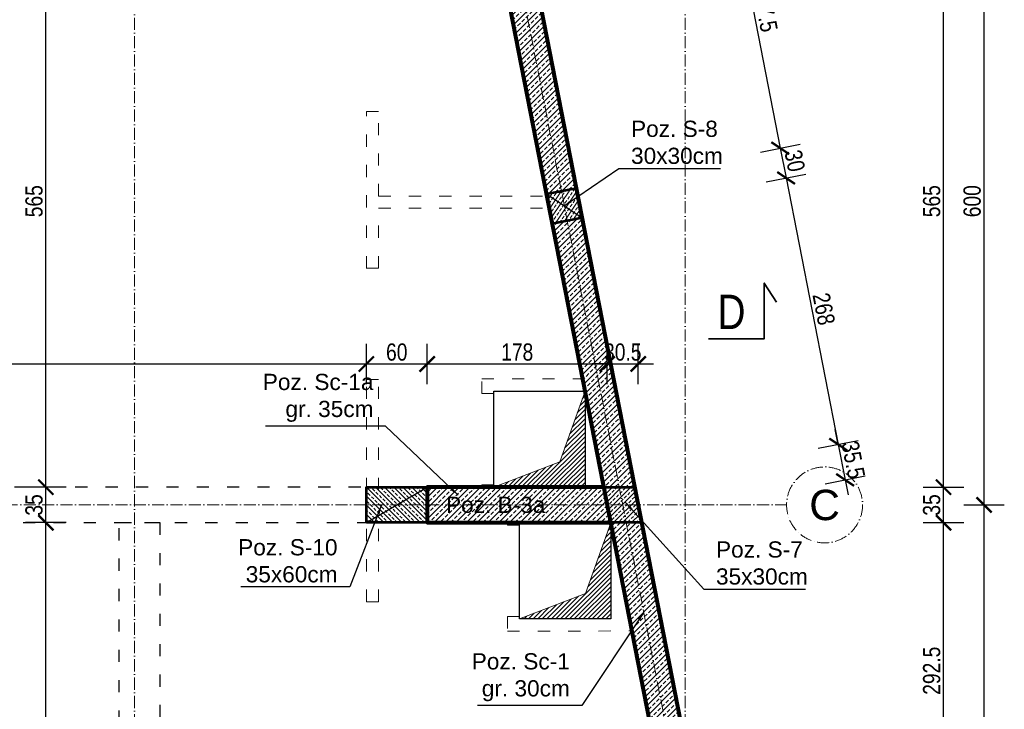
# Model space of a CAD drawing. Header units: inches. Extents: x 201967 to 338763, y -32705 to 30884.
# Tile 172 of 236: x 321433 to 322406, y 9644 to 10325. Entities that reach past the tile are written whole.
import ezdxf
from ezdxf.enums import TextEntityAlignment as Align

# ---------------------------------------------------------------- set-up
doc = ezdxf.new("R2010")
doc.units = ezdxf.units.IN
doc.header["$MEASUREMENT"] = 0
doc.linetypes.add('ACAD_ISO03W100', pattern=[30, 12, -18])
doc.linetypes.add('ACAD_ISO10W100', pattern=[18, 12, -3, 0, -3])
for name, color, linetype, lineweight in [('01 a KONSTRUKCJA żelbet', 94, 'Continuous', 80), ('01 a1 KONSTRUKCJA żelebet', 200, 'Continuous', 53), ('01 b KONSTRUKCJA belki', 92, 'ACAD_ISO03W100', 30), ('01h2 KONSTRUKCJA pozycje belki', 254, 'Continuous', 13), ('01h3 KONSTRUKCJA pozycje słupy', 252, 'Continuous', 13), ('01i KONSTRUKCJA otwory w stropie', 6, 'ACAD_ISO03W100', 30), ('02 b ściany dziłowe cienkie', 6, 'ACAD_ISO03W100', 13), ('11 OSIE ściany', 2, 'ACAD_ISO10W100', 5), ('20 KRESKOWANIE ścian', 63, 'Continuous', 5), ('90 WYMIAR', 155, 'Continuous', 9), ('91 PRZEKROJE', 7, 'Continuous', 35), ('WIDOK', 2, 'Continuous', 13)]:
    doc.layers.add(name, color=color, linetype=linetype, lineweight=lineweight)
doc.styles.add('100 arial', font='arial.ttf', dxfattribs={"width": 0.8, "height": 17})
doc.styles.add('arialcce', font='arial.ttf')
doc.styles.add('OPIS', font='arial.ttf')
doc.styles.add('RomanS', font='romans.shx')
doc.dimstyles.new('100', dxfattribs={"dimscale": 10, "dimtxt": 17, "dimasz": 1.5, "dimexe": 2, "dimexo": 2, "dimgap": 0.3, "dimtad": 1, "dimdec": 1, "dimrnd": 0.5, "dimdsep": 46, "dimtxsty": '100 arial', "dimblk": 'ARCHTICK', "dimcen": 10, "dimclrd": 256, "dimclre": 256, "dimclrt": 256, "dimadec": 0, "dimazin": 0, "dimtfac": 1, "dimtdec": 1, "dimtix": 1, "dimtmove": 1, "dimatfit": 3, "dimfxl": 2, "dimfxlon": 1, "dimtolj": 1, "dimarcsym": 0})
doc.dimstyles.new('DIM100txt12', dxfattribs={"dimtxt": 12, "dimasz": 1.05, "dimexe": 0, "dimexo": 8, "dimgap": 4, "dimtad": 1, "dimdec": 7, "dimrnd": 0.5, "dimdsep": 46, "dimtxsty": 'RomanS', "dimblk1": 'DIM', "dimblk2": 'DIM', "dimsah": 1, "dimcen": 0.09, "dimse1": 1, "dimse2": 1, "dimclrt": 256, "dimadec": 1, "dimazin": 0, "dimtfac": 1, "dimtdec": 7, "dimtix": 1, "dimtofl": 0, "dimtmove": 2, "dimatfit": 3, "dimfxl": 1, "dimtolj": 1, "dimtzin": 0, "dimarcsym": 0})
pattern_1 = [(45, (0, -25), (-4.490128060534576, 4.490128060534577), []), (45, (4.490130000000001, -25), (-4.490128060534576, 4.490128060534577), [3.175, -1.5875])]

# ---------------------------------------------------------------- blocks, each defined once
blk = doc.blocks.new('1 osie 2 część BPPZ')
at = {"layer": '11 OSIE ściany'}
for p, q in [((575, -2740), (575, 100)), ((803.0808856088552, 100), (1219, -2027.504016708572)), ((1119, -2740), (1119, 100)), ((-95.33901275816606, -1200), (1219, -1200))]:
    blk.add_line(p, q, dxfattribs=at)
blk.add_circle((1256.5, -1200), 37.5, dxfattribs=at)
at = {"layer": '11 OSIE ściany', "style": 'arialcce'}
blk.add_text('C', height=30, dxfattribs=at).set_placement((1256.5, -1200), align=Align.MIDDLE_CENTER)
blk = doc.blocks.new('*U1147')
at = {"lineweight": 5, "ltscale": 0.25}
h = blk.add_hatch(dxfattribs=at)
h.set_pattern_fill('ANSI33', color=5, style=0)
h.set_pattern_definition(pattern_1)
h.paths.add_polyline_path([(0, 0), (-1.421085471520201e-15, -35), (60, -35), (60, 0)])
blk.add_lwpolyline([(0, 0), (-1.421085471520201e-15, -35), (60, -35), (60, 0)], close=True)
at = {"layer": 'Defpoints'}
blk.add_line((0, 0), (60, -35), dxfattribs=at)
blk = doc.blocks.new('*U1121')
at = {"lineweight": 5, "ltscale": 0.25}
h = blk.add_hatch(dxfattribs=at)
h.set_pattern_fill('ANSI33', color=5, style=0)
h.set_pattern_definition(pattern_1)
h.paths.add_polyline_path([(0, 0), (-7.105427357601e-16, -30), (30, -30), (30, 0)])
blk.add_lwpolyline([(0, 0), (-7.105427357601e-16, -30), (30, -30), (30, 0)], close=True)
at = {"layer": 'Defpoints'}
blk.add_line((0, 0), (30, -30), dxfattribs=at)
blk = doc.blocks.new('1 rzut piwnic rozbudowa część 2')
at = {"lineweight": 5, "ltscale": 0.25}
h = blk.add_hatch(dxfattribs=at)
h.set_pattern_fill('ANSI33', color=5, style=0)
h.set_pattern_definition([(45, (-288229.7684106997, -8703.004478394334), (-4.490128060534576, 4.490128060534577), []), (45, (-288225.2782806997, -8703.004478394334), (-4.490128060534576, 4.490128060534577), [3.175, -1.5875])])
h.paths.add_polyline_path([(1075.931183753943, -1217.5), (1045.363277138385, -1217.5), (1038.520907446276, -1182.5), (1069.088814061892, -1182.5)])
at = {"layer": '01 a KONSTRUKCJA żelbet'}
for p, q in [((834.9820224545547, 14.99999999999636), (1134, -1514.532849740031)), ((810.2790041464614, -15.00000000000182), (1104, -1517.437798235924))]:
    blk.add_line(p, q, dxfattribs=at)
blk.add_lwpolyline([(1038.520907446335, -1182.5), (864.0253243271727, -1182.5), (864.0253243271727, -1217.5), (1045.363277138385, -1217.5)], dxfattribs=at)
at = {"layer": '01 a1 KONSTRUKCJA żelebet'}
blk.add_lwpolyline([(1075.931183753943, -1217.5), (1045.363277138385, -1217.5), (1038.520907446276, -1182.5), (1069.088814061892, -1182.499999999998)], close=True, dxfattribs=at)
at = {"layer": '01 b KONSTRUKCJA belki'}
blk.add_lwpolyline([(1038.520907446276, -1182.5), (44.99999999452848, -1182.5), (44.99999999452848, -1217.5), (1045.363277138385, -1217.5)], dxfattribs=at)
blk.add_lwpolyline([(600, -2615), (560, -2615), (560, -1217.5), (600, -1217.5)], close=True, dxfattribs=at)
at = {"layer": '01 a1 KONSTRUKCJA żelebet', "xscale": -1}
for name, p, rotation in [('*U1121', (981.8773668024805, -892.7577013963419), 101.0615994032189), ('*U1147', (804.0253243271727, -1217.5), 180)]:
    blk.add_blockref(name, p, dxfattribs=dict(at, rotation=rotation))
blk = doc.blocks.new('_ARCHTICK')
at = {"color": 0, "linetype": 'ByBlock', "const_width": 0.15}
blk.add_lwpolyline([(-0.5, -0.5), (0.5, 0.5)], dxfattribs=at)
blk = doc.blocks.new('*D1158')
at = {"layer": '90 WYMIAR', "lineweight": -2, "transparency": 16777216}
for p, q in [((322365.5205435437, 9845.758676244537), (322405.5205435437, 9845.758676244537)), ((322385.5205435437, 9245.758676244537), (322385.5205435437, 9845.758676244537)), ((322365.5205435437, 9245.758676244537), (322405.5205435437, 9245.758676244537))]:
    blk.add_line(p, q, dxfattribs=at)
at = {"layer": 'Defpoints', "color": 0, "transparency": 16777216}
for p in [(322190.5205435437, 9845.758676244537), (322385.5205435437, 9845.758676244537), (322190.5205435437, 9245.758676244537)]:
    blk.add_point(p, dxfattribs=at)
at = {"layer": '90 WYMIAR', "lineweight": -2, "transparency": 16777216, "xscale": 15, "yscale": 15, "zscale": 15}
for p, rotation in [((322385.5205435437, 9845.758676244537), 90), ((322385.5205435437, 9245.758676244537), 270)]:
    blk.add_blockref('_ARCHTICK', p, dxfattribs=dict(at, rotation=rotation))
at = {"layer": '90 WYMIAR', "transparency": 16777216, "insert": (322373.8408027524, 9545.758676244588), "char_height": 17, "attachment_point": 5, "rotation": 90, "style": '100 arial'}
blk.add_mtext('\\A1;600', dxfattribs=at)
blk = doc.blocks.new('*D1159')
at = {"layer": '90 WYMIAR', "lineweight": -2, "transparency": 16777216}
for p, q in [((322365.5205435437, 10445.75867624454), (322405.5205435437, 10445.75867624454)), ((322385.5205435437, 9845.758676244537), (322385.5205435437, 10445.75867624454)), ((322365.5205435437, 9845.758676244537), (322405.5205435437, 9845.758676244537))]:
    blk.add_line(p, q, dxfattribs=at)
at = {"layer": 'Defpoints', "color": 0, "transparency": 16777216}
for p in [(322190.5205435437, 10445.75867624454), (322385.5205435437, 10445.75867624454), (322190.5205435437, 9845.758676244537)]:
    blk.add_point(p, dxfattribs=at)
at = {"layer": '90 WYMIAR', "lineweight": -2, "transparency": 16777216, "xscale": 15, "yscale": 15, "zscale": 15}
for p, rotation in [((322385.5205435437, 10445.75867624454), 90), ((322385.5205435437, 9845.758676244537), 270)]:
    blk.add_blockref('_ARCHTICK', p, dxfattribs=dict(at, rotation=rotation))
at = {"layer": '90 WYMIAR', "transparency": 16777216, "insert": (322373.8408027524, 10145.75867624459), "char_height": 17, "attachment_point": 5, "rotation": 90, "style": '100 arial'}
blk.add_mtext('\\A1;600', dxfattribs=at)
blk = doc.blocks.new('1 przekroje jagielońska')
at = {"layer": '91 PRZEKROJE'}
blk.add_lwpolyline([(22.88959353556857, -1035.853112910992), (77.88959353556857, -1035.853112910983), (77.88959353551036, -980.8531129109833), (90.19175042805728, -999.6940097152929)], dxfattribs=at)
at = {"layer": '91 PRZEKROJE', "color": 2, "insert": (31.94316486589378, -992.3000937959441), "char_height": 34, "attachment_point": 1, "style": '100 arial'}
blk.add_mtext_dynamic_manual_height_columns('D', width=64.0781552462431, gutter_width=85, heights=[0], dxfattribs=at)
blk = doc.blocks.new('DIM')
for p, q in [((7.275957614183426e-12, -13.00000000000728), (7.275957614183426e-12, 12.99999999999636)), ((8.000000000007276, -7.275957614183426e-12), (-7.999999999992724, -7.275957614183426e-12))]:
    blk.add_line(p, q)
at = {"const_width": 1.714285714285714}
blk.add_lwpolyline([(5.714285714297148, 5.714285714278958), (-5.71428571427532, -5.71428571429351)], dxfattribs=at)
blk = doc.blocks.new('*D1208')
at = {"layer": '90 WYMIAR', "lineweight": -2, "transparency": 16777216}
for p, q in [((322325.5205435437, 9828.258676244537), (322365.5205435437, 9828.258676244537)), ((322345.5205435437, 9535.758676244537), (322345.5205435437, 9828.258676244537)), ((322325.5205435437, 9535.758676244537), (322365.5205435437, 9535.758676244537))]:
    blk.add_line(p, q, dxfattribs=at)
at = {"layer": 'Defpoints', "color": 0, "transparency": 16777216}
for p in [(322032.1677739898, 9828.258676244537), (322345.5205435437, 9828.258676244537), (322090.5205435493, 9535.758676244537)]:
    blk.add_point(p, dxfattribs=at)
at = {"layer": '90 WYMIAR', "lineweight": -2, "transparency": 16777216, "xscale": 15, "yscale": 15, "zscale": 15}
for p, rotation in [((322345.5205435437, 9828.258676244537), 90), ((322345.5205435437, 9535.758676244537), 270)]:
    blk.add_blockref('_ARCHTICK', p, dxfattribs=dict(at, rotation=rotation))
at = {"layer": '90 WYMIAR', "transparency": 16777216, "insert": (322333.8408027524, 9682.008676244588), "char_height": 17, "attachment_point": 5, "rotation": 90, "style": '100 arial'}
blk.add_mtext('\\A1;292.5', dxfattribs=at)
blk = doc.blocks.new('*D1209')
at = {"layer": '90 WYMIAR', "lineweight": -2, "transparency": 16777216}
for p, q in [((322325.5205435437, 9863.258676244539), (322365.5205435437, 9863.258676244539)), ((322345.5205435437, 9828.258676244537), (322345.5205435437, 9863.258676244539)), ((322325.5205435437, 9828.258676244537), (322365.5205435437, 9828.258676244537))]:
    blk.add_line(p, q, dxfattribs=at)
at = {"layer": 'Defpoints', "color": 0, "transparency": 16777216}
for p in [(322025.3254042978, 9863.258676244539), (322345.5205435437, 9863.258676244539), (322032.1677739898, 9828.258676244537)]:
    blk.add_point(p, dxfattribs=at)
at = {"layer": '90 WYMIAR', "lineweight": -2, "transparency": 16777216, "xscale": 15, "yscale": 15, "zscale": 15}
for p, rotation in [((322345.5205435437, 9863.258676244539), 90), ((322345.5205435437, 9828.258676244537), 270)]:
    blk.add_blockref('_ARCHTICK', p, dxfattribs=dict(at, rotation=rotation))
at = {"layer": '90 WYMIAR', "transparency": 16777216, "insert": (322333.8350046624, 9845.758676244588), "char_height": 17, "attachment_point": 5, "rotation": 90, "style": '100 arial'}
blk.add_mtext('\\A1;35', dxfattribs=at)
blk = doc.blocks.new('*D1210')
at = {"layer": '90 WYMIAR', "lineweight": -2, "transparency": 16777216}
for p, q in [((322325.5205435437, 10428.25867624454), (322365.5205435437, 10428.25867624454)), ((322345.5205435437, 9863.258676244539), (322345.5205435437, 10428.25867624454)), ((322325.5205435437, 9863.258676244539), (322365.5205435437, 9863.258676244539))]:
    blk.add_line(p, q, dxfattribs=at)
at = {"layer": 'Defpoints', "color": 0, "transparency": 16777216}
for p in [(321914.87000784, 10428.25867624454), (322345.5205435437, 10428.25867624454), (322025.3254042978, 9863.258676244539)]:
    blk.add_point(p, dxfattribs=at)
at = {"layer": '90 WYMIAR', "lineweight": -2, "transparency": 16777216, "xscale": 15, "yscale": 15, "zscale": 15}
for p, rotation in [((322345.5205435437, 10428.25867624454), 90), ((322345.5205435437, 9863.258676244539), 270)]:
    blk.add_blockref('_ARCHTICK', p, dxfattribs=dict(at, rotation=rotation))
at = {"layer": '90 WYMIAR', "transparency": 16777216, "insert": (322333.8408027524, 10145.75867624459), "char_height": 17, "attachment_point": 5, "rotation": 90, "style": '100 arial'}
blk.add_mtext('\\A1;565', dxfattribs=at)
blk = doc.blocks.new('*D1488')
at = {"layer": '90 WYMIAR', "lineweight": -2, "transparency": 16777216}
for p, q in [((321479.1071722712, 9828.258676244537), (321439.1071722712, 9828.258676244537)), ((321459.1071722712, 9260.754941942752), (321459.1071722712, 9828.258676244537)), ((321479.1071722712, 9260.754941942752), (321439.1071722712, 9260.754941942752))]:
    blk.add_line(p, q, dxfattribs=at)
at = {"layer": 'Defpoints', "color": 0, "transparency": 16777216}
for p in [(321459.1071722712, 9828.258676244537), (321531.5205435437, 9828.258676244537), (321531.5205435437, 9260.754941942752)]:
    blk.add_point(p, dxfattribs=at)
at = {"layer": '90 WYMIAR', "lineweight": -2, "transparency": 16777216, "xscale": 15, "yscale": 15, "zscale": 15}
for p, rotation in [((321459.1071722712, 9828.258676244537), 90), ((321459.1071722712, 9260.754941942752), 270)]:
    blk.add_blockref('_ARCHTICK', p, dxfattribs=dict(at, rotation=rotation))
at = {"layer": '90 WYMIAR', "transparency": 16777216, "insert": (321447.42743148, 9544.506809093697), "char_height": 17, "attachment_point": 5, "rotation": 90, "style": '100 arial'}
blk.add_mtext('\\A1;567.5', dxfattribs=at)
blk = doc.blocks.new('*D1489')
at = {"layer": '90 WYMIAR', "lineweight": -2, "transparency": 16777216}
for p, q in [((321479.1071722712, 9863.258676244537), (321439.1071722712, 9863.258676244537)), ((321459.1071722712, 9828.258676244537), (321459.1071722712, 9863.258676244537)), ((321479.1071722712, 9828.258676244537), (321439.1071722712, 9828.258676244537))]:
    blk.add_line(p, q, dxfattribs=at)
at = {"layer": 'Defpoints', "color": 0, "transparency": 16777216}
for p in [(321459.1071722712, 9863.258676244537), (321775.5560656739, 9863.258676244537), (321531.5205435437, 9828.258676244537)]:
    blk.add_point(p, dxfattribs=at)
at = {"layer": '90 WYMIAR', "lineweight": -2, "transparency": 16777216, "xscale": 15, "yscale": 15, "zscale": 15}
for p, rotation in [((321459.1071722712, 9863.258676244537), 90), ((321459.1071722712, 9828.258676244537), 270)]:
    blk.add_blockref('_ARCHTICK', p, dxfattribs=dict(at, rotation=rotation))
at = {"layer": '90 WYMIAR', "transparency": 16777216, "insert": (321447.42163339, 9845.758676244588), "char_height": 17, "attachment_point": 5, "rotation": 90, "style": '100 arial'}
blk.add_mtext('\\A1;35', dxfattribs=at)
blk = doc.blocks.new('*D1490')
at = {"layer": '90 WYMIAR', "lineweight": -2, "transparency": 16777216}
for p, q in [((321479.1071722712, 10428.25867624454), (321439.1071722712, 10428.25867624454)), ((321459.1071722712, 9863.258676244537), (321459.1071722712, 10428.25867624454)), ((321479.1071722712, 9863.258676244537), (321439.1071722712, 9863.258676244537))]:
    blk.add_line(p, q, dxfattribs=at)
at = {"layer": 'Defpoints', "color": 0, "transparency": 16777216}
for p in [(321459.1071722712, 10428.25867624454), (321775.5458678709, 10428.25867624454), (321775.5560656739, 9863.258676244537)]:
    blk.add_point(p, dxfattribs=at)
at = {"layer": '90 WYMIAR', "lineweight": -2, "transparency": 16777216, "xscale": 15, "yscale": 15, "zscale": 15}
for p, rotation in [((321459.1071722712, 10428.25867624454), 90), ((321459.1071722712, 9863.258676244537), 270)]:
    blk.add_blockref('_ARCHTICK', p, dxfattribs=dict(at, rotation=rotation))
at = {"layer": '90 WYMIAR', "transparency": 16777216, "insert": (321447.42743148, 10145.75867624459), "char_height": 17, "attachment_point": 5, "rotation": 90, "style": '100 arial'}
blk.add_mtext('\\A1;565', dxfattribs=at)
blk = doc.blocks.new('*D1515')
at = {"layer": '90 WYMIAR', "lineweight": -2, "transparency": 16777216}
for p, q in [((322111.4103899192, 10466.68158920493), (322150.6672489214, 10474.35615898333)), ((322131.0388194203, 10470.51887409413), (322184.2880440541, 10198.13913636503)), ((322164.659614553, 10194.30185147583), (322203.9164735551, 10201.97642125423))]:
    blk.add_line(p, q, dxfattribs=at)
at = {"layer": 'Defpoints', "color": 0, "transparency": 16777216}
for p in [(321914.87000784, 10428.25867624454), (322184.2880440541, 10198.13913636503), (321968.119232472, 10155.87893851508)]:
    blk.add_point(p, dxfattribs=at)
at = {"layer": '90 WYMIAR', "lineweight": -2, "transparency": 16777216, "xscale": 15, "yscale": 15, "zscale": 15}
for p, rotation in [((322131.0388194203, 10470.51887409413), 101.0615994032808), ((322184.2880440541, 10198.13913636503), 281.0615994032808)]:
    blk.add_blockref('_ARCHTICK', p, dxfattribs=dict(at, rotation=rotation))
at = {"layer": '90 WYMIAR', "transparency": 16777216, "insert": (322169.1261801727, 10336.56992987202), "char_height": 17, "attachment_point": 5, "rotation": 281.06159940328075, "style": '100 arial'}
blk.add_mtext('\\A1;277.5', dxfattribs=at)
blk = doc.blocks.new('*D1516')
at = {"layer": '90 WYMIAR', "lineweight": -2, "transparency": 16777216}
for p, q in [((322164.6596145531, 10194.30185147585), (322203.9164735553, 10201.97642125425)), ((322184.2880440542, 10198.13913636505), (322190.043971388, 10168.69649211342)), ((322170.4155418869, 10164.85920722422), (322209.672400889, 10172.53377700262))]:
    blk.add_line(p, q, dxfattribs=at)
at = {"layer": 'Defpoints', "color": 0, "transparency": 16777216}
for p in [(322190.043971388, 10168.69649211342), (321968.119232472, 10155.87893851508), (321973.8751598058, 10126.43629426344)]:
    blk.add_point(p, dxfattribs=at)
at = {"layer": '90 WYMIAR', "lineweight": -2, "transparency": 16777216, "xscale": 15, "yscale": 15, "zscale": 15}
for p, rotation in [((322184.2880440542, 10198.13913636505), 101.0615994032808), ((322190.043971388, 10168.69649211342), 281.0615994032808)]:
    blk.add_blockref('_ARCHTICK', p, dxfattribs=dict(at, rotation=rotation))
at = {"layer": '90 WYMIAR', "transparency": 16777216, "insert": (322198.6344465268, 10185.65985132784), "char_height": 17, "attachment_point": 5, "rotation": 281.06159940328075, "style": '100 arial'}
blk.add_mtext('\\A1;30', dxfattribs=at)
blk = doc.blocks.new('*D1517')
at = {"layer": '90 WYMIAR', "lineweight": -2, "transparency": 16777216}
for p, q in [((322170.4155418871, 10164.85920722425), (322209.6724008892, 10172.53377700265)), ((322190.0439713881, 10168.69649211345), (322241.4942158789, 9905.51887409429)), ((322221.8657863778, 9901.681589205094), (322261.12264538, 9909.356158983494))]:
    blk.add_line(p, q, dxfattribs=at)
at = {"layer": 'Defpoints', "color": 0, "transparency": 16777216}
for p in [(321973.8751598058, 10126.43629426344), (322241.4942158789, 9905.51887409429), (322025.3254042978, 9863.258676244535)]:
    blk.add_point(p, dxfattribs=at)
at = {"layer": '90 WYMIAR', "lineweight": -2, "transparency": 16777216, "xscale": 15, "yscale": 15, "zscale": 15}
for p, rotation in [((322190.0439713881, 10168.69649211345), 101.0615994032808), ((322241.4942158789, 9905.51887409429), 281.0615994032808)]:
    blk.add_blockref('_ARCHTICK', p, dxfattribs=dict(at, rotation=rotation))
at = {"layer": '90 WYMIAR', "transparency": 16777216, "insert": (322227.2318420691, 10039.3486077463), "char_height": 17, "attachment_point": 5, "rotation": 281.06159940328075, "style": '100 arial'}
blk.add_mtext('\\A1;268', dxfattribs=at)
blk = doc.blocks.new('*D1518')
at = {"layer": '90 WYMIAR', "lineweight": -2, "transparency": 16777216}
for p, q in [((322241.4942158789, 9905.51887409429), (322238.616252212, 9920.240196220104)), ((322221.8657863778, 9901.681589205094), (322261.12264538, 9909.356158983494)), ((322241.4942158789, 9905.51887409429), (322248.336585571, 9870.518874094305)), ((322228.7081560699, 9866.681589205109), (322267.9650150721, 9874.356158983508)), ((322248.336585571, 9870.518874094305), (322251.2145492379, 9855.797551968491))]:
    blk.add_line(p, q, dxfattribs=at)
at = {"layer": 'Defpoints', "color": 0, "transparency": 16777216}
for p in [(322248.336585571, 9870.518874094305), (322025.3254042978, 9863.258676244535), (322032.1677739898, 9828.258676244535)]:
    blk.add_point(p, dxfattribs=at)
at = {"layer": '90 WYMIAR', "lineweight": -2, "transparency": 16777216, "xscale": 15, "yscale": 15, "zscale": 15}
for p, rotation in [((322241.4942158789, 9905.51887409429), 281.0615994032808), ((322248.336585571, 9870.518874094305), 101.0615994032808)]:
    blk.add_blockref('_ARCHTICK', p, dxfattribs=dict(at, rotation=rotation))
at = {"layer": '90 WYMIAR', "transparency": 16777216, "insert": (322256.3838395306, 9890.260911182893), "char_height": 17, "attachment_point": 5, "rotation": 281.06159940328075, "style": '100 arial'}
blk.add_mtext('\\A1;35.5', dxfattribs=at)
blk = doc.blocks.new('*D1524')
at = {"layer": '90 WYMIAR', "lineweight": -2, "transparency": 16777216}
for p, q in [((321016.5205435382, 9964.998950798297), (321016.5205435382, 10004.9989507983)), ((321775.5458678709, 9964.998950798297), (321775.5458678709, 10004.9989507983)), ((321016.5205435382, 9984.998950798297), (321775.5458678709, 9984.998950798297))]:
    blk.add_line(p, q, dxfattribs=at)
at = {"layer": 'Defpoints', "color": 0, "transparency": 16777216}
for p in [(321775.5458678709, 9984.998950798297), (321016.5205435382, 9863.258676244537), (321775.5458678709, 9863.258676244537)]:
    blk.add_point(p, dxfattribs=at)
at = {"layer": '90 WYMIAR', "lineweight": -2, "transparency": 16777216, "xscale": 15, "yscale": 15, "zscale": 15, "rotation": 180}
blk.add_blockref('_ARCHTICK', (321016.5205435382, 9984.998950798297), dxfattribs=at)
at = {"layer": '90 WYMIAR', "lineweight": -2, "transparency": 16777216, "xscale": 15, "yscale": 15, "zscale": 15}
blk.add_blockref('_ARCHTICK', (321775.5458678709, 9984.998950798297), dxfattribs=at)
at = {"layer": '90 WYMIAR', "transparency": 16777216, "insert": (321396.0332057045, 9996.678691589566), "char_height": 17, "attachment_point": 5, "style": '100 arial'}
blk.add_mtext('\\A1;759', dxfattribs=at)
blk = doc.blocks.new('*D1525')
at = {"layer": '90 WYMIAR', "lineweight": -2, "transparency": 16777216}
for p, q in [((321775.5458678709, 9964.998950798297), (321775.5458678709, 10004.9989507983)), ((321835.5458678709, 9964.998950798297), (321835.5458678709, 10004.9989507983)), ((321775.5458678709, 9984.998950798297), (321835.5458678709, 9984.998950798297))]:
    blk.add_line(p, q, dxfattribs=at)
at = {"layer": 'Defpoints', "color": 0, "transparency": 16777216}
for p in [(321835.5458678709, 9984.998950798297), (321775.5458678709, 9863.258676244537), (321835.5458678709, 9863.258676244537)]:
    blk.add_point(p, dxfattribs=at)
at = {"layer": '90 WYMIAR', "lineweight": -2, "transparency": 16777216, "xscale": 15, "yscale": 15, "zscale": 15, "rotation": 180}
blk.add_blockref('_ARCHTICK', (321775.5458678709, 9984.998950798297), dxfattribs=at)
at = {"layer": '90 WYMIAR', "lineweight": -2, "transparency": 16777216, "xscale": 15, "yscale": 15, "zscale": 15}
blk.add_blockref('_ARCHTICK', (321835.5458678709, 9984.998950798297), dxfattribs=at)
at = {"layer": '90 WYMIAR', "transparency": 16777216, "insert": (321805.5458678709, 9996.678691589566), "char_height": 17, "attachment_point": 5, "style": '100 arial'}
blk.add_mtext('\\A1;60', dxfattribs=at)
blk = doc.blocks.new('*D1526')
at = {"layer": '90 WYMIAR', "lineweight": -2, "transparency": 16777216}
for p, q in [((321835.5458678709, 9964.998950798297), (321835.5458678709, 10004.9989507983)), ((322013.462635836, 9964.998950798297), (322013.462635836, 10004.9989507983)), ((321835.5458678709, 9984.998950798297), (322013.462635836, 9984.998950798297))]:
    blk.add_line(p, q, dxfattribs=at)
at = {"layer": 'Defpoints', "color": 0, "transparency": 16777216}
for p in [(322013.462635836, 9984.998950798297), (321835.5458678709, 9863.258676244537), (322013.462635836, 9845.758676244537)]:
    blk.add_point(p, dxfattribs=at)
at = {"layer": '90 WYMIAR', "lineweight": -2, "transparency": 16777216, "xscale": 15, "yscale": 15, "zscale": 15, "rotation": 180}
blk.add_blockref('_ARCHTICK', (321835.5458678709, 9984.998950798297), dxfattribs=at)
at = {"layer": '90 WYMIAR', "lineweight": -2, "transparency": 16777216, "xscale": 15, "yscale": 15, "zscale": 15}
blk.add_blockref('_ARCHTICK', (322013.462635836, 9984.998950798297), dxfattribs=at)
at = {"layer": '90 WYMIAR', "transparency": 16777216, "insert": (321924.5042518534, 9996.678691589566), "char_height": 17, "attachment_point": 5, "style": '100 arial'}
blk.add_mtext('\\A1;178', dxfattribs=at)
blk = doc.blocks.new('*D1527')
at = {"layer": '90 WYMIAR', "lineweight": -2, "transparency": 16777216}
for p, q in [((322013.462635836, 9964.998950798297), (322013.462635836, 10004.9989507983)), ((322044.0305424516, 9964.998950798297), (322044.0305424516, 10004.9989507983)), ((322013.462635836, 9984.998950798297), (321998.462635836, 9984.998950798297)), ((322013.462635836, 9984.998950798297), (322044.0305424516, 9984.998950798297)), ((322044.0305424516, 9984.998950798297), (322059.0305424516, 9984.998950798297))]:
    blk.add_line(p, q, dxfattribs=at)
at = {"layer": 'Defpoints', "color": 0, "transparency": 16777216}
for p in [(322044.0305424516, 9984.998950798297), (322013.462635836, 9845.758676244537), (322044.0305424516, 9845.758676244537)]:
    blk.add_point(p, dxfattribs=at)
at = {"layer": '90 WYMIAR', "lineweight": -2, "transparency": 16777216, "xscale": 15, "yscale": 15, "zscale": 15}
blk.add_blockref('_ARCHTICK', (322013.462635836, 9984.998950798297), dxfattribs=at)
at = {"layer": '90 WYMIAR', "lineweight": -2, "transparency": 16777216, "xscale": 15, "yscale": 15, "zscale": 15, "rotation": 180}
blk.add_blockref('_ARCHTICK', (322044.0305424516, 9984.998950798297), dxfattribs=at)
at = {"layer": '90 WYMIAR', "transparency": 16777216, "insert": (322028.7465891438, 9996.684489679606), "char_height": 17, "attachment_point": 5, "style": '100 arial'}
blk.add_mtext('\\A1;30.5', dxfattribs=at)

msp = doc.modelspace()

# ---------------------------------------------------------------- hatches: boundary and pattern name
at = {"layer": '20 KRESKOWANIE ścian'}
h = msp.add_hatch(dxfattribs=at)
h.set_pattern_fill('ANSI33', color=256, scale=30)
h.set_pattern_definition([(45, (0, -5154.889396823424), (-5.303300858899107, 5.303300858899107), []), (45, (5.30330085, -5154.889396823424), (-5.303300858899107, 5.303300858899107), [3.75, -1.875])])
h.paths.add_polyline_path([(321930.1539611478, 10428.25867624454), (321899.5860545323, 10428.25867624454), (321953.3979103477, 10153.0009748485), (321982.8405545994, 10158.75690218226)])
h.paths.add_polyline_path([(321988.5964819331, 10129.31425793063), (321959.1538376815, 10123.55833059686), (322010.04145099, 9863.258676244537), (322040.6093576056, 9863.258676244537)])
h = msp.add_hatch(dxfattribs=at)
h.set_pattern_fill('ANSI33', color=256, scale=30)
h.set_pattern_definition([(45, (0, 0), (-5.303300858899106, 5.303300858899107), []), (45, (5.30330085, 0), (-5.303300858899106, 5.303300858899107), [3.75, -1.875])])
h.paths.add_polyline_path([(322010.04145099, 9863.258676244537), (321835.5458678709, 9863.258676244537), (321835.5458678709, 9828.258676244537), (322016.8838206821, 9828.258676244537)])
h = msp.add_hatch(dxfattribs=at)
h.set_pattern_fill('ANSI33', color=256, scale=30)
h.set_pattern_definition([(45, (445.9311837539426, -3784.220149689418), (-5.303300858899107, 5.303300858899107), []), (45, (451.2344846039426, -3784.220149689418), (-5.303300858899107, 5.303300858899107), [3.75, -1.875])])
h.paths.add_polyline_path([(322075.5205435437, 9528.320878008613), (322075.5205435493, 9535.758676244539), (322104.6343882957, 9535.758676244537), (322047.4517272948, 9828.258676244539), (322017.4517273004, 9828.25867624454)])
at = {"layer": 'WIDOK'}
h = msp.add_hatch(dxfattribs=at)
h.set_pattern_fill('ANSI31', color=256, style=0)
h.set_pattern_definition([(45, (306758.4405789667, 121660.7475999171), (-2.245064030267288, 2.245064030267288), [])])
h.paths.add_polyline_path([(321991.4695435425, 9958.248799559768), (321966.4712188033, 9888.243556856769), (321901.4695775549, 9863.258674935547), (321991.4712188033, 9863.243556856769)])
h = msp.add_hatch(dxfattribs=at)
h.set_pattern_fill('ANSI31', color=256, style=0)
h.set_pattern_definition([(45, (306783.8711291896, 121530.7488226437), (-2.245064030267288, 2.245064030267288), [])])
h.paths.add_polyline_path([(322016.9000937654, 9828.25002228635), (321991.9017690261, 9758.24477958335), (321926.9001277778, 9733.259897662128), (322016.9017690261, 9733.24477958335)])

# ---------------------------------------------------------------- linework, layer by layer
at = {"layer": '01i KONSTRUKCJA otwory w stropie', "linetype": 'Continuous'}
for points in [[(321991.4711664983, 9863.258674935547), (321901.4695775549, 9863.258674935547), (321901.4695775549, 9958.257326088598), (321991.4711664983, 9958.257326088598)], [(322016.9017167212, 9733.259897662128), (321926.8822336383, 9733.259897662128), (321926.8822336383, 9828.24018386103), (322016.9017167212, 9828.24018386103)]]:
    msp.add_lwpolyline(points, close=True, dxfattribs=at)
at = {"layer": '02 b ściany dziłowe cienkie'}
for p, q in [((321775.5497247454, 10234.38744430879), (321787.5497247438, 10234.38764933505)), ((321775.5523689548, 10079.62427719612), (321775.5497247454, 10234.38744430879)), ((321787.5511516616, 10150.87144603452), (321787.5497247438, 10234.38764933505)), ((321787.5511516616, 10150.87144603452), (321953.8136699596, 10150.8742867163)), ((321787.5513566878, 10138.87144603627), (321956.1596174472, 10138.87432679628)), ((321787.5523689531, 10079.62448222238), (321787.5513566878, 10138.87144603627)), ((321775.463474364, 10079.62427567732), (321787.5523689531, 10079.62448222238)), ((321775.4653537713, 9969.62427571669), (321787.5542483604, 9969.62448226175)), ((321775.5561140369, 9860.428032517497), (321775.5542483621, 9969.624277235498)), ((321787.5561140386, 9860.428032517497), (321787.5542483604, 9969.62448226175)), ((321775.5561093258, 9830.428032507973), (321775.5561093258, 9860.428032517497)), ((321775.5579988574, 9750.111202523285), (321775.5566250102, 9830.521235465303)), ((321787.5579988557, 9750.111407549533), (321787.5566250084, 9830.521440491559)), ((321775.5579988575, 9750.111202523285), (321787.5579988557, 9750.111407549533))]:
    msp.add_line(p, q, dxfattribs=at)
for points in [[(321889.4695775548, 9863.237490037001), (321889.4695775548, 9865.758000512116), (321901.4695775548, 9865.758000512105), (321901.4695775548, 9863.258674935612), (321991.4711664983, 9863.258674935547), (321991.4695433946, 9958.257455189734), (321901.4695775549, 9958.257326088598), (321901.4695775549, 9955.758000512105), (321889.4695775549, 9955.758000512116), (321889.4695775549, 9970.257308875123), (321988.7407076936, 9970.257451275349)], [(321914.8822295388, 9828.258903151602), (321914.8827474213, 9825.738392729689), (321926.882747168, 9825.740858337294), (321926.8822336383, 9828.24018386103), (322016.883820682, 9828.258676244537), (322016.9017167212, 9733.259897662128), (321926.9017527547, 9733.241534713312), (321926.9012392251, 9735.74086023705), (321914.9012394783, 9735.738394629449), (321914.9042186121, 9721.239086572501), (322037.8008499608, 9721.264161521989)]]:
    msp.add_lwpolyline(points, dxfattribs=at)
at = {"layer": 'WIDOK'}
for points in [[(321901.4695775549, 9863.258674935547), (321966.4712188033, 9888.243556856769), (321991.4695435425, 9958.248799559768)], [(321926.9001277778, 9733.259897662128), (321991.9017690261, 9758.24477958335), (322016.9000937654, 9828.25002228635)]]:
    msp.add_lwpolyline(points, dxfattribs=at)

# ---------------------------------------------------------------- block references
at = {"layer": '01 a1 KONSTRUKCJA żelebet'}
msp.add_blockref('1 rzut piwnic rozbudowa część 2', (320971.5205435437, 11045.75867624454), dxfattribs=at)
at = {"layer": '11 OSIE ściany'}
msp.add_blockref('1 osie 2 część BPPZ', (320971.5205435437, 11045.75867624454), dxfattribs=at)
at = {"layer": '91 PRZEKROJE'}
msp.add_blockref('1 przekroje jagielońska', (322090.5205435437, 11045.75867624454), dxfattribs=at)

# ---------------------------------------------------------------- texts
at = {"layer": '01h2 KONSTRUKCJA pozycje belki', "insert": (321903.2640342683, 9845.758676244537), "char_height": 16, "attachment_point": 5, "style": 'OPIS'}
msp.add_mtext('Poz. B-3a', dxfattribs=at)
at = {"layer": '01h3 KONSTRUKCJA pozycje słupy', "char_height": 16, "style": 'OPIS'}
for s, insert, attachment_point in [('Poz. S-8\\P30x30cm', (322036.9135281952, 10203.8299720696), 4), ('Poz. Sc-1a\\Pgr. 35cm', (321782.5806865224, 9951.51284856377), 6), ('Poz. S-10\\P35x60cm', (321747.0914288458, 9790.520249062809), 6), ('Poz. S-7\\P35x30cm', (322120.8033090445, 9788.342993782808), 4), ('Poz. Sc-1\\Pgr. 30cm', (321976.4604515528, 9675.56915596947), 6)]:
    msp.add_mtext(s, dxfattribs=dict(at, insert=insert, attachment_point=attachment_point))

# ---------------------------------------------------------------- dimensions: what is measured, and where the dimension line sits
at = {"layer": '90 WYMIAR'}
for base, p1, p2, angle, picture, middle in [((322184.2880440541, 10198.13913636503), (321914.87000784, 10428.25867624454), (321968.119232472, 10155.87893851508), 101.0615994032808, '*D1515', (322169.1261801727, 10336.56992987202)), ((322385.5205435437, 10445.75867624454), (322190.5205435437, 9845.758676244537), (322190.5205435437, 10445.75867624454), 90, '*D1159', (322373.8408027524, 10145.75867624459)), ((321459.1071722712, 10428.25867624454), (321775.5560656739, 9863.258676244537), (321775.5458678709, 10428.25867624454), 90, '*D1490', (321447.42743148, 10145.75867624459)), ((322345.5205435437, 10428.25867624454), (322025.3254042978, 9863.258676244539), (321914.87000784, 10428.25867624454), 90, '*D1210', (322333.8408027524, 10145.75867624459)), ((322190.043971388, 10168.69649211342), (321968.119232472, 10155.87893851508), (321973.8751598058, 10126.43629426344), 101.0615994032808, '*D1516', (322198.6344465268, 10185.65985132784)), ((322241.4942158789, 9905.51887409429), (321973.8751598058, 10126.43629426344), (322025.3254042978, 9863.258676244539), 101.0615994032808, '*D1517', (322227.2318420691, 10039.3486077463)), ((322248.336585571, 9870.518874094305), (322025.3254042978, 9863.258676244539), (322032.1677739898, 9828.258676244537), 101.0615994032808, '*D1518', (322256.3838395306, 9890.260911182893)), ((321459.1071722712, 9863.258676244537), (321531.5205435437, 9828.258676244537), (321775.5560656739, 9863.258676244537), 90, '*D1489', (321447.42163339, 9845.758676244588)), ((322345.5205435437, 9863.258676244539), (322032.1677739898, 9828.258676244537), (322025.3254042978, 9863.258676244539), 90, '*D1209', (322333.8350046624, 9845.758676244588)), ((322385.5205435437, 9845.758676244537), (322190.5205435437, 9245.758676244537), (322190.5205435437, 9845.758676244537), 90, '*D1158', (322373.8408027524, 9545.758676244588)), ((321459.1071722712, 9828.258676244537), (321531.5205435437, 9260.754941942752), (321531.5205435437, 9828.258676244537), 90, '*D1488', (321447.42743148, 9544.506809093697)), ((322345.5205435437, 9828.258676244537), (322090.5205435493, 9535.758676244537), (322032.1677739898, 9828.258676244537), 90, '*D1208', (322333.8408027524, 9682.008676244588))]:
    dim = msp.add_linear_dim(base=base, p1=p1, p2=p2, angle=angle, dimstyle='100', dxfattribs=at)
    dim.commit()
    dim.dimension.update_dxf_attribs({"geometry": picture, "text_midpoint": middle})
for base, p1, p2, picture, middle in [((321775.5458678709, 9984.998950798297), (321016.5205435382, 9863.258676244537), (321775.5458678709, 9863.258676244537), '*D1524', (321396.0332057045, 9996.678691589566)), ((321835.5458678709, 9984.998950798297), (321775.5458678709, 9863.258676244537), (321835.5458678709, 9863.258676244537), '*D1525', (321805.5458678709, 9996.678691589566)), ((322013.462635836, 9984.998950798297), (321835.5458678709, 9863.258676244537), (322013.462635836, 9845.758676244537), '*D1526', (321924.5042518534, 9996.678691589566)), ((322044.0305424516, 9984.998950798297), (322013.462635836, 9845.758676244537), (322044.0305424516, 9845.758676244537), '*D1527', (322028.7465891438, 9996.684489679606))]:
    dim = msp.add_linear_dim(base=base, p1=p1, p2=p2, dimstyle='100', dxfattribs=at)
    dim.commit()
    dim.dimension.update_dxf_attribs({"geometry": picture, "text_midpoint": middle})

# ---------------------------------------------------------------- leaders
at = {"layer": '01h3 KONSTRUKCJA pozycje słupy', "annotation_type": 0, "has_hookline": 1}
for points, hookline_direction, text_width in [([(321970.9971961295, 10141.15761638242), (322024.9135281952, 10178.18558825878), (322032.9135281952, 10178.18558825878)], 0, 88.31650750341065), ([(321866.1175934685, 9855.389587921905), (321794.5806865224, 9923.658369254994), (321786.5806865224, 9923.658369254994)], 1, 106.6521145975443), ([(321790.5458678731, 9845.758676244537), (321759.0914288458, 9764.875865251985), (321751.0914288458, 9764.875865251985)], 1, 95.35607094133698), ([(322031.3299928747, 9848.262410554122), (322108.8033090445, 9762.698609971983), (322116.8033090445, 9762.698609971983)], 0, 88.31650750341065), ([(322049.2839352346, 9739.180202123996), (321988.4604515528, 9647.714676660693), (321980.4604515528, 9647.714676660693)], 1, 91.06684856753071)]:
    msp.add_leader(points, dimstyle='DIM100txt12', override={"dimasz": 8, "dimgap": 4, "dimtad": 1}, dxfattribs=dict(at, hookline_direction=hookline_direction, text_width=text_width))

doc.saveas('drawing.dxf')
